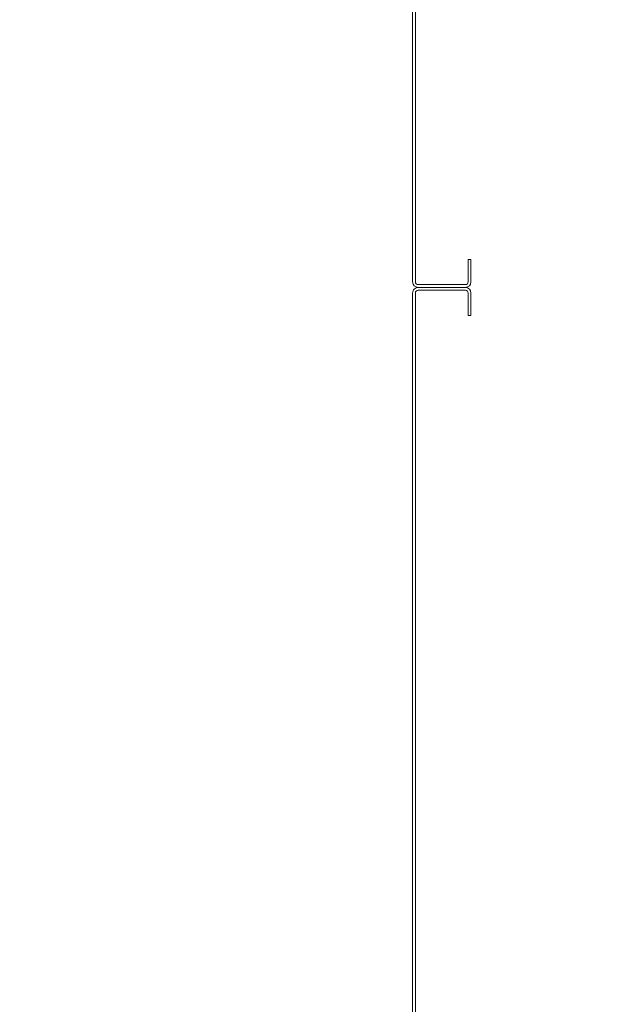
# Model space of a CAD drawing. Header units: inches. Extents: x 201967 to 338763, y -32705 to 30884.
# Tile 153 of 236: x 319892 to 319917, y 9495 to 9537. Entities that reach past the tile are written whole.
import ezdxf

# ---------------------------------------------------------------- set-up
doc = ezdxf.new("R2010")
doc.units = ezdxf.units.IN
doc.header["$MEASUREMENT"] = 0
for name, color, linetype, lineweight in [('01 a1 KONSTRUKCJA żelebet', 200, 'Continuous', 53), ('01h3 KONSTRUKCJA pozycje słupy', 252, 'Continuous', 13), ('KRESKOWANIE-URWANIE', 3, 'Continuous', 13), ('wymiar', 1, 'Continuous', 15)]:
    doc.layers.add(name, color=color, linetype=linetype, lineweight=lineweight)
doc.styles.add('RomanS', font='romans.shx')
doc.dimstyles.new('DIM100txt12', dxfattribs={"dimtxt": 12, "dimasz": 1.05, "dimexe": 0, "dimexo": 8, "dimgap": 4, "dimtad": 1, "dimdec": 7, "dimrnd": 0.5, "dimdsep": 46, "dimtxsty": 'RomanS', "dimblk1": 'DIM', "dimblk2": 'DIM', "dimsah": 1, "dimcen": 0.09, "dimse1": 1, "dimse2": 1, "dimclrt": 256, "dimadec": 1, "dimazin": 0, "dimtfac": 1, "dimtdec": 7, "dimtix": 1, "dimtofl": 0, "dimtmove": 2, "dimatfit": 3, "dimfxl": 1, "dimtolj": 1, "dimtzin": 0, "dimarcsym": 0})

# ---------------------------------------------------------------- blocks, each defined once
blk = doc.blocks.new('Panel')
at = {"layer": 'KRESKOWANIE-URWANIE', "ltscale": 4}
for p, q in [((-280, 10.1), (-280, -10.1)), ((-278.8, 10.1), (-278.8, -10.1)), ((-268, 12.5), (-277.6, 12.5)), ((-268, 11.3), (-277.6, 11.3)), ((-268, 12.5), (-268, 11.3)), ((60.46, 12.5), (50.86, 12.5)), ((50.86, 11.3), (50.86, 12.5)), ((60.46, 11.3), (50.86, 11.3)), ((61.66, -10.1), (61.66, 10.1)), ((62.86, -10.1), (62.86, 10.1)), ((-277.6, -11.3), (60.46, -11.3)), ((-277.6, -12.5), (60.46, -12.5))]:
    blk.add_line(p, q, dxfattribs=at)
for centre, radius, start, end in [((-277.6, 10.1), 2.4, 90, 180), ((-277.6, 10.1), 1.2, 90, 180), ((60.46, 10.1), 2.4, 0, 90), ((60.46, 10.1), 1.2, 0, 90), ((-277.6, -10.1), 2.4, 180, 270), ((-277.6, -10.1), 1.2, 180, 270), ((60.46, -10.1), 2.4, 270, 0), ((60.46, -10.1), 1.2, 270, 0)]:
    blk.add_arc(centre, radius, start, end, dxfattribs=at)
blk = doc.blocks.new('1 szyb FIFT B160AF')
at = {"layer": 'wymiar', "xscale": 0.1, "yscale": 0.1, "zscale": 0.1, "rotation": 270}
for p in [(163.25, 238.5), (163.25, 204.214)]:
    blk.add_blockref('Panel', p, dxfattribs=at)
blk = doc.blocks.new('DIM')
for p, q in [((0, -13), (0, 13)), ((8, 0), (-8, 0))]:
    blk.add_line(p, q)
at = {"const_width": 1.7143}
blk.add_lwpolyline([(5.7143, 5.7143), (-5.7143, -5.7143)], dxfattribs=at)

msp = doc.modelspace()

# ---------------------------------------------------------------- block references
at = {"layer": '01 a1 KONSTRUKCJA żelebet'}
msp.add_blockref('1 szyb FIFT B160AF', (319747.138, 9293.76), dxfattribs=at)

# ---------------------------------------------------------------- leaders
at = {"layer": '01h3 KONSTRUKCJA pozycje słupy'}
msp.add_leader([(319973.48, 9489.194), (319817.488, 9644.326)], dimstyle='DIM100txt12', override={"dimasz": 8, "dimgap": 4, "dimtad": 1}, dxfattribs=at)

doc.saveas('drawing.dxf')
